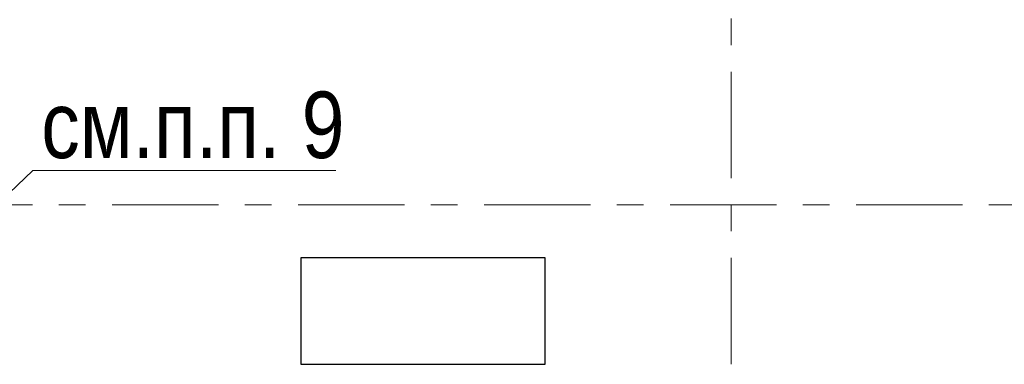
# Model space of a CAD drawing. Header units: metres. Extents: x -38 to 93, y -15 to 21.
# Tile 105 of 256: x 48.82 to 52.53, y 6.8 to 8.1. Entities that reach past the tile are written whole.
import ezdxf

# ---------------------------------------------------------------- set-up
doc = ezdxf.new("R2010")
doc.units = ezdxf.units.M
doc.linetypes.add('______11', pattern=[0.5, 0.4, -0.05, 0, -0.05])
doc.linetypes.add('______5', pattern=[1.1, 0.8, -0.1, 0.1, -0.1])
for name, color, linetype, lineweight in [('XR$1$Осевая линия (1)', 7, '______5', 13), ('XR$4$Общий слой (1)_1', 7, 'Continuous', 13), ('XR$4$Перекрытие (1)', 7, 'Continuous', 35), ('XR$4$Фундамент (1)_1', 7, 'Continuous', 35)]:
    doc.layers.add(name, color=color, linetype=linetype, lineweight=lineweight)
doc.styles.add('ARIAL', font='arial.ttf')

msp = doc.modelspace()

# ---------------------------------------------------------------- linework, layer by layer
at = {"layer": 'XR$1$Осевая линия (1)', "color": 253, "linetype": '______11', "lineweight": 13, "true_color": 0xa0a0a0, "transparency": 33554687}
for p, q in [((51.5, 6.8), (51.5, 19.78)), ((-2.63, 7.4), (62.6, 7.4))]:
    msp.add_line(p, q, dxfattribs=at)
at = {"layer": 'XR$4$Общий слой (1)_1', "color": 7, "linetype": 'Continuous', "lineweight": 13, "transparency": 33554687}
msp.add_lwpolyline([(48.6937, 7.3593), (48.8723, 7.5285), (50.0123, 7.5285)], dxfattribs=at)
at = {"layer": 'XR$4$Перекрытие (1)', "color": 7, "linetype": 'Continuous', "lineweight": 25, "transparency": 33554687}
for p, q in [((50.7999, 7.2002), (49.8799, 7.2001)), ((49.8799, 7.2001), (49.88, 6.8001)), ((50.8, 6.8002), (50.7999, 7.2002)), ((49.88, 6.8001), (50.8, 6.8002))]:
    msp.add_line(p, q, dxfattribs=at)

# ---------------------------------------------------------------- texts
at = {"layer": 'XR$4$Фундамент (1)_1', "color": 7, "linetype": 'Continuous', "lineweight": 13, "transparency": 33554687, "insert": (48.9034, 7.6986), "char_height": 0.25, "width": 1.482417, "attachment_point": 4, "style": 'ARIAL'}
msp.add_mtext('\\W0.83;см.п.п. 9', dxfattribs=at)

doc.saveas('drawing.dxf')
